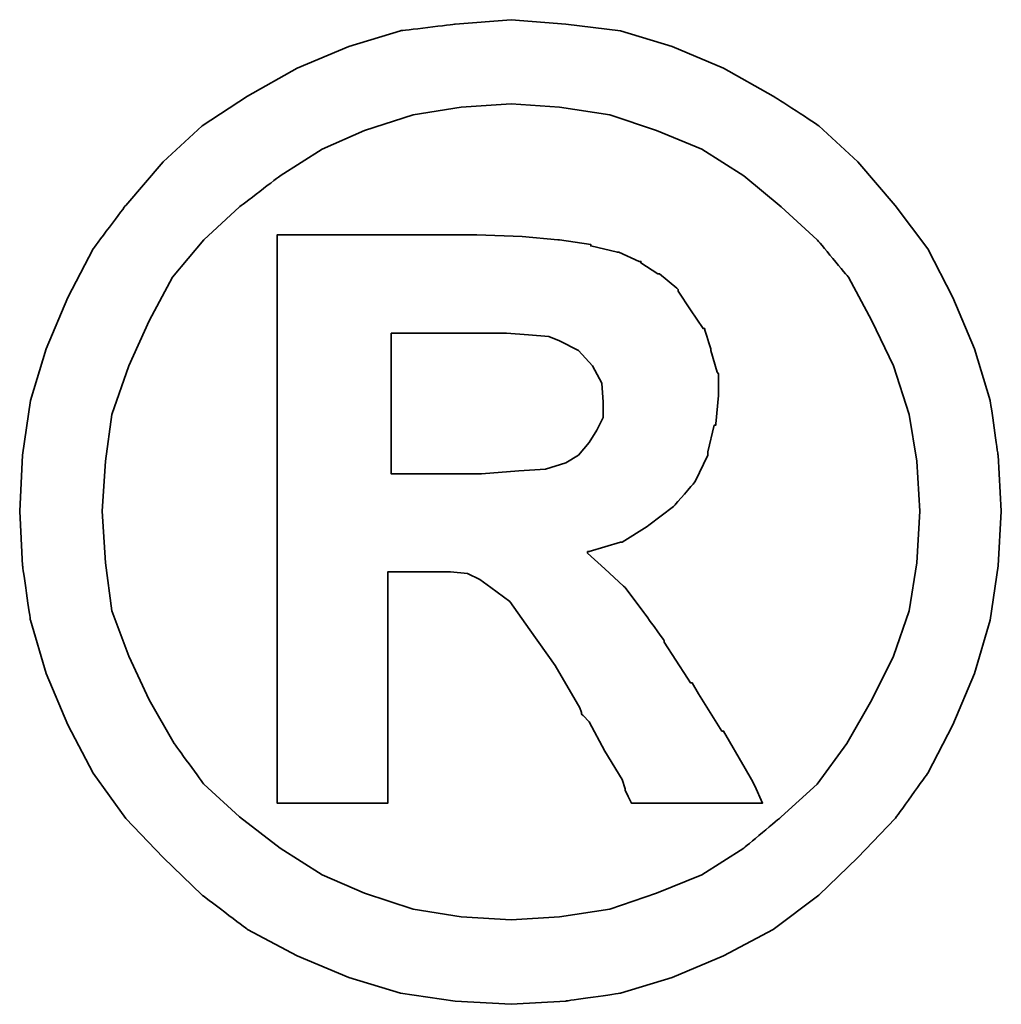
# Model space of a CAD drawing. Extents: x 898 to 1231, y 65 to 273.
# Tile 43 of 44: x 1192.61 to 1194.16, y 195.56 to 197.12. Entities that reach past the tile are written whole.
import ezdxf

# ---------------------------------------------------------------- set-up
doc = ezdxf.new("R2010")
doc.units = 0
doc.header["$MEASUREMENT"] = 0
doc.layers.add('DIM', color=4, linetype='CONTINUOUS')
doc.layers.add('layer 1', color=7, linetype='CONTINUOUS')

# ---------------------------------------------------------------- blocks, each defined once
blk = doc.blocks.new('TBI MOTION logo(完整正式版)')
at = {"layer": 'layer 1', "color": 22, "lineweight": 35}
for points, knots in [([(81.20634, 4.98624), (81.20634, 4.98624), (81.18649, 5.32862), (81.18649, 5.32862), (81.18649, 5.32862), (81.18649, 5.32862), (81.13886, 5.66206), (81.13886, 5.66206), (81.13886, 5.66206), (81.13886, 5.66206), (81.04359, 5.97764), (81.04359, 5.97764), (81.04359, 5.97764), (81.04359, 5.97764), (80.91061, 6.29124), (80.91061, 6.29124), (80.91061, 6.29124), (80.91061, 6.29124), (80.75778, 6.58697), (80.75778, 6.58697), (80.75778, 6.58697), (80.75778, 6.58697), (80.5593, 6.85294), (80.5593, 6.85294), (80.5593, 6.85294), (80.5593, 6.85294), (80.33105, 7.1189), (80.33105, 7.1189), (80.33105, 7.1189), (80.33105, 7.1189), (80.09287, 7.33921), (80.09287, 7.33921), (80.09287, 7.33921), (80.09287, 7.33921), (79.815, 7.51982), (79.815, 7.51982), (79.815, 7.51982), (79.815, 7.51982), (79.51133, 7.69051), (79.51133, 7.69051), (79.51133, 7.69051), (79.51133, 7.69051), (79.19773, 7.8235), (79.19773, 7.8235), (79.19773, 7.8235), (79.19773, 7.8235), (78.88215, 7.91877), (78.88215, 7.91877), (78.88215, 7.91877), (78.88215, 7.91877), (78.54871, 7.95846), (78.54871, 7.95846), (78.54871, 7.95846), (78.54871, 7.95846), (78.21526, 7.98625), (78.21526, 7.98625), (78.21526, 7.98625), (78.21526, 7.98625), (77.87388, 7.95846), (77.87388, 7.95846), (77.87388, 7.95846), (77.87388, 7.95846), (77.54044, 7.91877), (77.54044, 7.91877), (77.54044, 7.91877), (77.54044, 7.91877), (77.22485, 7.8235), (77.22485, 7.8235), (77.22485, 7.8235), (77.22485, 7.8235), (76.91027, 7.69051), (76.91027, 7.69051), (76.91027, 7.69051), (76.91027, 7.69051), (76.6056, 7.51982), (76.6056, 7.51982), (76.6056, 7.51982), (76.6056, 7.51982), (76.32972, 7.33921), (76.32972, 7.33921), (76.32972, 7.33921), (76.32972, 7.33921), (76.09154, 7.1189), (76.09154, 7.1189), (76.09154, 7.1189), (76.09154, 7.1189), (75.86329, 6.85294), (75.86329, 6.85294), (75.86329, 6.85294), (75.86329, 6.85294), (75.66382, 6.58697), (75.66382, 6.58697), (75.66382, 6.58697), (75.66382, 6.58697), (75.51099, 6.29124), (75.51099, 6.29124), (75.51099, 6.29124), (75.51099, 6.29124), (75.37702, 5.97764), (75.37702, 5.97764), (75.37702, 5.97764), (75.37702, 5.97764), (75.28175, 5.66206), (75.28175, 5.66206), (75.28175, 5.66206), (75.28175, 5.66206), (75.23411, 5.32862), (75.23411, 5.32862), (75.23411, 5.32862), (75.23411, 5.32862), (75.21625, 4.98624), (75.21625, 4.98624), (75.21625, 4.98624), (75.21625, 4.98624), (75.23411, 4.6528), (75.23411, 4.6528), (75.23411, 4.6528), (75.23411, 4.6528), (75.28175, 4.32035), (75.28175, 4.32035), (75.28175, 4.32035), (75.28175, 4.32035), (75.37702, 3.99583), (75.37702, 3.99583), (75.37702, 3.99583), (75.37702, 3.99583), (75.51099, 3.68224), (75.51099, 3.68224), (75.51099, 3.68224), (75.51099, 3.68224), (75.66382, 3.38749), (75.66382, 3.38749), (75.66382, 3.38749), (75.66382, 3.38749), (75.86329, 3.10963), (75.86329, 3.10963), (75.86329, 3.10963), (75.86329, 3.10963), (76.09154, 2.87145), (76.09154, 2.87145), (76.09154, 2.87145), (76.09154, 2.87145), (76.32972, 2.6432), (76.32972, 2.6432), (76.32972, 2.6432), (76.32972, 2.6432), (76.6056, 2.43381), (76.6056, 2.43381), (76.6056, 2.43381), (76.6056, 2.43381), (76.91027, 2.27205), (76.91027, 2.27205), (76.91027, 2.27205), (76.91027, 2.27205), (77.22485, 2.13906), (77.22485, 2.13906), (77.22485, 2.13906), (77.22485, 2.13906), (77.54044, 2.0438), (77.54044, 2.0438), (77.54044, 2.0438), (77.54044, 2.0438), (77.87388, 1.99616), (77.87388, 1.99616), (77.87388, 1.99616), (77.87388, 1.99616), (78.21526, 1.97631), (78.21526, 1.97631), (78.21526, 1.97631), (78.21526, 1.97631), (78.54871, 1.99616), (78.54871, 1.99616), (78.54871, 1.99616), (78.54871, 1.99616), (78.88215, 2.0438), (78.88215, 2.0438), (78.88215, 2.0438), (78.88215, 2.0438), (79.19773, 2.13906), (79.19773, 2.13906), (79.19773, 2.13906), (79.19773, 2.13906), (79.51133, 2.27205), (79.51133, 2.27205), (79.51133, 2.27205), (79.51133, 2.27205), (79.815, 2.43381), (79.815, 2.43381), (79.815, 2.43381), (79.815, 2.43381), (80.09287, 2.6432), (80.09287, 2.6432), (80.09287, 2.6432), (80.09287, 2.6432), (80.33105, 2.87145), (80.33105, 2.87145), (80.33105, 2.87145), (80.33105, 2.87145), (80.5593, 3.10963), (80.5593, 3.10963), (80.5593, 3.10963), (80.5593, 3.10963), (80.75778, 3.38749), (80.75778, 3.38749), (80.75778, 3.38749), (80.75778, 3.38749), (80.91061, 3.68224), (80.91061, 3.68224), (80.91061, 3.68224), (80.91061, 3.68224), (81.04359, 3.99583), (81.04359, 3.99583), (81.04359, 3.99583), (81.04359, 3.99583), (81.13886, 4.32035), (81.13886, 4.32035), (81.13886, 4.32035), (81.13886, 4.32035), (81.18649, 4.6528), (81.18649, 4.6528), (81.18649, 4.6528), (81.18649, 4.6528), (81.20634, 4.98624), (81.20634, 4.98624)], [0, 0, 0, 0, 0.0178571, 0.0178571, 0.0178571, 0.0178572, 0.0357143, 0.0357143, 0.0357143, 0.0357143, 0.0535714, 0.0535714, 0.0535714, 0.0535714, 0.0714286, 0.0714286, 0.0714286, 0.0714286, 0.0892857, 0.0892857, 0.0892857, 0.0892857, 0.1071429, 0.1071429, 0.1071429, 0.1071429, 0.125, 0.125, 0.125, 0.125, 0.1428571, 0.1428571, 0.1428571, 0.1428572, 0.1607143, 0.1607143, 0.1607143, 0.1607143, 0.1785714, 0.1785714, 0.1785714, 0.1785714, 0.1964286, 0.1964286, 0.1964286, 0.1964286, 0.2142857, 0.2142857, 0.2142857, 0.2142857, 0.2321429, 0.2321429, 0.2321429, 0.2321429, 0.25, 0.25, 0.25, 0.25, 0.2678571, 0.2678571, 0.2678571, 0.2678572, 0.2857143, 0.2857143, 0.2857143, 0.2857143, 0.3035714, 0.3035714, 0.3035714, 0.3035714, 0.3214286, 0.3214286, 0.3214286, 0.3214286, 0.3392857, 0.3392857, 0.3392857, 0.3392857, 0.3571429, 0.3571429, 0.3571429, 0.3571429, 0.375, 0.375, 0.375, 0.375, 0.3928571, 0.3928571, 0.3928571, 0.3928572, 0.4107143, 0.4107143, 0.4107143, 0.4107143, 0.4285714, 0.4285714, 0.4285714, 0.4285714, 0.4464286, 0.4464286, 0.4464286, 0.4464286, 0.4642857, 0.4642857, 0.4642857, 0.4642857, 0.4821429, 0.4821429, 0.4821429, 0.4821429, 0.5, 0.5, 0.5, 0.5, 0.5178571, 0.5178571, 0.5178571, 0.5178572, 0.5357143, 0.5357143, 0.5357143, 0.5357143, 0.5535714, 0.5535714, 0.5535714, 0.5535714, 0.5714286, 0.5714286, 0.5714286, 0.5714286, 0.5892857, 0.5892857, 0.5892857, 0.5892857, 0.6071429, 0.6071429, 0.6071429, 0.6071429, 0.625, 0.625, 0.625, 0.625, 0.6428571, 0.6428571, 0.6428571, 0.6428572, 0.6607143, 0.6607143, 0.6607143, 0.6607143, 0.6785714, 0.6785714, 0.6785714, 0.6785714, 0.6964286, 0.6964286, 0.6964286, 0.6964286, 0.7142857, 0.7142857, 0.7142857, 0.7142857, 0.7321429, 0.7321429, 0.7321429, 0.7321429, 0.75, 0.75, 0.75, 0.75, 0.7678571, 0.7678571, 0.7678571, 0.7678572, 0.7857143, 0.7857143, 0.7857143, 0.7857143, 0.8035714, 0.8035714, 0.8035714, 0.8035714, 0.8214286, 0.8214286, 0.8214286, 0.8214286, 0.8392857, 0.8392857, 0.8392857, 0.8392857, 0.8571429, 0.8571429, 0.8571429, 0.8571429, 0.875, 0.875, 0.875, 0.875, 0.8928571, 0.8928571, 0.8928571, 0.8928572, 0.9107143, 0.9107143, 0.9107143, 0.9107143, 0.9285714, 0.9285714, 0.9285714, 0.9285714, 0.9464286, 0.9464286, 0.9464286, 0.9464286, 0.9642857, 0.9642857, 0.9642857, 0.9642857, 0.9821429, 0.9821429, 0.9821429, 0.9821429, 1, 1, 1, 1]), ([(80.71014, 4.98624), (80.71014, 4.98624), (80.69129, 5.29091), (80.69129, 5.29091), (80.69129, 5.29091), (80.69129, 5.29091), (80.64464, 5.57672), (80.64464, 5.57672), (80.64464, 5.57672), (80.64464, 5.57672), (80.54937, 5.87245), (80.54937, 5.87245), (80.54937, 5.87245), (80.54937, 5.87245), (80.41639, 6.14833), (80.41639, 6.14833), (80.41639, 6.14833), (80.41639, 6.14833), (80.27349, 6.41429), (80.27349, 6.41429), (80.27349, 6.41429), (80.27349, 6.41429), (80.08295, 6.64255), (80.08295, 6.64255), (80.08295, 6.64255), (80.08295, 6.64255), (79.86264, 6.84301), (79.86264, 6.84301), (79.86264, 6.84301), (79.86264, 6.84301), (79.63439, 7.03355), (79.63439, 7.03355), (79.63439, 7.03355), (79.63439, 7.03355), (79.37835, 7.1963), (79.37835, 7.1963), (79.37835, 7.1963), (79.37835, 7.1963), (79.10246, 7.30944), (79.10246, 7.30944), (79.10246, 7.30944), (79.10246, 7.30944), (78.81665, 7.40471), (78.81665, 7.40471), (78.81665, 7.40471), (78.81665, 7.40471), (78.511, 7.45234), (78.511, 7.45234), (78.511, 7.45234), (78.511, 7.45234), (78.21526, 7.47219), (78.21526, 7.47219), (78.21526, 7.47219), (78.21526, 7.47219), (77.9106, 7.45234), (77.9106, 7.45234), (77.9106, 7.45234), (77.9106, 7.45234), (77.61685, 7.40471), (77.61685, 7.40471), (77.61685, 7.40471), (77.61685, 7.40471), (77.32012, 7.30944), (77.32012, 7.30944), (77.32012, 7.30944), (77.32012, 7.30944), (77.06309, 7.1963), (77.06309, 7.1963), (77.06309, 7.1963), (77.06309, 7.1963), (76.80606, 7.03355), (76.80606, 7.03355), (76.80606, 7.03355), (76.80606, 7.03355), (76.55797, 6.84301), (76.55797, 6.84301), (76.55797, 6.84301), (76.55797, 6.84301), (76.34063, 6.64255), (76.34063, 6.64255), (76.34063, 6.64255), (76.34063, 6.64255), (76.1491, 6.41429), (76.1491, 6.41429), (76.1491, 6.41429), (76.1491, 6.41429), (76.0062, 6.14833), (76.0062, 6.14833), (76.0062, 6.14833), (76.0062, 6.14833), (75.88314, 5.87245), (75.88314, 5.87245), (75.88314, 5.87245), (75.88314, 5.87245), (75.77794, 5.57672), (75.77794, 5.57672), (75.77794, 5.57672), (75.77794, 5.57672), (75.73924, 5.29091), (75.73924, 5.29091), (75.73924, 5.29091), (75.73924, 5.29091), (75.72039, 4.98624), (75.72039, 4.98624), (75.72039, 4.98624), (75.72039, 4.98624), (75.73924, 4.67165), (75.73924, 4.67165), (75.73924, 4.67165), (75.73924, 4.67165), (75.77794, 4.37791), (75.77794, 4.37791), (75.77794, 4.37791), (75.77794, 4.37791), (75.88314, 4.10102), (75.88314, 4.10102), (75.88314, 4.10102), (75.88314, 4.10102), (76.0062, 3.83407), (76.0062, 3.83407), (76.0062, 3.83407), (76.0062, 3.83407), (76.15902, 3.56811), (76.15902, 3.56811), (76.15902, 3.56811), (76.15902, 3.56811), (76.34063, 3.32001), (76.34063, 3.32001), (76.34063, 3.32001), (76.34063, 3.32001), (76.55797, 3.11955), (76.55797, 3.11955), (76.55797, 3.11955), (76.55797, 3.11955), (76.80606, 2.92901), (76.80606, 2.92901), (76.80606, 2.92901), (76.80606, 2.92901), (77.06309, 2.76725), (77.06309, 2.76725), (77.06309, 2.76725), (77.06309, 2.76725), (77.32012, 2.65412), (77.32012, 2.65412), (77.32012, 2.65412), (77.32012, 2.65412), (77.61685, 2.55786), (77.61685, 2.55786), (77.61685, 2.55786), (77.61685, 2.55786), (77.9106, 2.51022), (77.9106, 2.51022), (77.9106, 2.51022), (77.9106, 2.51022), (78.21526, 2.49137), (78.21526, 2.49137), (78.21526, 2.49137), (78.21526, 2.49137), (78.511, 2.51022), (78.511, 2.51022), (78.511, 2.51022), (78.511, 2.51022), (78.81665, 2.55786), (78.81665, 2.55786), (78.81665, 2.55786), (78.81665, 2.55786), (79.10246, 2.65412), (79.10246, 2.65412), (79.10246, 2.65412), (79.10246, 2.65412), (79.37835, 2.76725), (79.37835, 2.76725), (79.37835, 2.76725), (79.37835, 2.76725), (79.63439, 2.92901), (79.63439, 2.92901), (79.63439, 2.92901), (79.63439, 2.92901), (79.86264, 3.11955), (79.86264, 3.11955), (79.86264, 3.11955), (79.86264, 3.11955), (80.08295, 3.32001), (80.08295, 3.32001), (80.08295, 3.32001), (80.08295, 3.32001), (80.26356, 3.56811), (80.26356, 3.56811), (80.26356, 3.56811), (80.26356, 3.56811), (80.41639, 3.83407), (80.41639, 3.83407), (80.41639, 3.83407), (80.41639, 3.83407), (80.54937, 4.10102), (80.54937, 4.10102), (80.54937, 4.10102), (80.54937, 4.10102), (80.64464, 4.37791), (80.64464, 4.37791), (80.64464, 4.37791), (80.64464, 4.37791), (80.69129, 4.67165), (80.69129, 4.67165), (80.69129, 4.67165), (80.69129, 4.67165), (80.71014, 4.98624), (80.71014, 4.98624)], [0, 0, 0, 0, 0.0192308, 0.0192308, 0.0192308, 0.0192308, 0.0384615, 0.0384615, 0.0384615, 0.0384615, 0.0576923, 0.0576923, 0.0576923, 0.0576923, 0.0769231, 0.0769231, 0.0769231, 0.0769231, 0.0961538, 0.0961538, 0.0961538, 0.0961539, 0.1153846, 0.1153846, 0.1153846, 0.1153846, 0.1346154, 0.1346154, 0.1346154, 0.1346154, 0.1538462, 0.1538462, 0.1538462, 0.1538462, 0.1730769, 0.1730769, 0.1730769, 0.1730769, 0.1923077, 0.1923077, 0.1923077, 0.1923077, 0.2115385, 0.2115385, 0.2115385, 0.2115385, 0.2307692, 0.2307692, 0.2307692, 0.2307692, 0.25, 0.25, 0.25, 0.25, 0.2692308, 0.2692308, 0.2692308, 0.2692308, 0.2884615, 0.2884615, 0.2884615, 0.2884615, 0.3076923, 0.3076923, 0.3076923, 0.3076923, 0.3269231, 0.3269231, 0.3269231, 0.3269231, 0.3461538, 0.3461538, 0.3461538, 0.3461539, 0.3653846, 0.3653846, 0.3653846, 0.3653846, 0.3846154, 0.3846154, 0.3846154, 0.3846154, 0.4038462, 0.4038462, 0.4038462, 0.4038462, 0.4230769, 0.4230769, 0.4230769, 0.4230769, 0.4423077, 0.4423077, 0.4423077, 0.4423077, 0.4615385, 0.4615385, 0.4615385, 0.4615385, 0.4807692, 0.4807692, 0.4807692, 0.4807692, 0.5, 0.5, 0.5, 0.5, 0.5192308, 0.5192308, 0.5192308, 0.5192308, 0.5384615, 0.5384615, 0.5384615, 0.5384615, 0.5576923, 0.5576923, 0.5576923, 0.5576923, 0.5769231, 0.5769231, 0.5769231, 0.5769231, 0.5961538, 0.5961538, 0.5961538, 0.5961539, 0.6153846, 0.6153846, 0.6153846, 0.6153846, 0.6346154, 0.6346154, 0.6346154, 0.6346154, 0.6538462, 0.6538462, 0.6538462, 0.6538462, 0.6730769, 0.6730769, 0.6730769, 0.6730769, 0.6923077, 0.6923077, 0.6923077, 0.6923077, 0.7115385, 0.7115385, 0.7115385, 0.7115385, 0.7307692, 0.7307692, 0.7307692, 0.7307692, 0.75, 0.75, 0.75, 0.75, 0.7692308, 0.7692308, 0.7692308, 0.7692308, 0.7884615, 0.7884615, 0.7884615, 0.7884615, 0.8076923, 0.8076923, 0.8076923, 0.8076923, 0.8269231, 0.8269231, 0.8269231, 0.8269231, 0.8461538, 0.8461538, 0.8461538, 0.8461539, 0.8653846, 0.8653846, 0.8653846, 0.8653846, 0.8846154, 0.8846154, 0.8846154, 0.8846154, 0.9038462, 0.9038462, 0.9038462, 0.9038462, 0.9230769, 0.9230769, 0.9230769, 0.9230769, 0.9423077, 0.9423077, 0.9423077, 0.9423077, 0.9615385, 0.9615385, 0.9615385, 0.9615385, 0.9807692, 0.9807692, 0.9807692, 0.9807692, 1, 1, 1, 1]), ([(76.78721, 3.2823), (76.78721, 3.2823), (76.78721, 3.32001), (76.78721, 3.32001), (76.78721, 3.32001), (76.78721, 3.32001), (76.78721, 3.42422), (76.78721, 3.42422), (76.78721, 3.42422), (76.78721, 3.42422), (76.78721, 3.59689), (76.78721, 3.59689), (76.78721, 3.59689), (76.78721, 3.59689), (76.78721, 3.80529), (76.78721, 3.80529), (76.78721, 3.80529), (76.78721, 3.80529), (76.78721, 4.0524), (76.78721, 4.0524), (76.78721, 4.0524), (76.78721, 4.0524), (76.78721, 4.32035), (76.78721, 4.32035), (76.78721, 4.32035), (76.78721, 4.32035), (76.78721, 4.92868), (76.78721, 4.92868), (76.78721, 4.92868), (76.78721, 4.92868), (76.78721, 5.53801), (76.78721, 5.53801), (76.78721, 5.53801), (76.78721, 5.53801), (76.78721, 5.82482), (76.78721, 5.82482), (76.78721, 5.82482), (76.78721, 5.82482), (76.78721, 6.07291), (76.78721, 6.07291), (76.78721, 6.07291), (76.78721, 6.07291), (76.78721, 6.30017), (76.78721, 6.30017), (76.78721, 6.30017), (76.78721, 6.30017), (76.78721, 6.45399), (76.78721, 6.45399), (76.78721, 6.45399), (76.78721, 6.45399), (76.78721, 6.5572), (76.78721, 6.5572), (76.78721, 6.5572), (76.78721, 6.5572), (76.78721, 6.59689), (76.78721, 6.59689), (76.78721, 6.59689), (76.78721, 6.59689), (76.78721, 6.67232), (76.78721, 6.67232), (76.78721, 6.67232), (76.78721, 6.67232), (76.8537, 6.67232), (76.8537, 6.67232), (76.8537, 6.67232), (76.8537, 6.67232), (76.87355, 6.67232), (76.87355, 6.67232), (76.87355, 6.67232), (76.87355, 6.67232), (76.91027, 6.67232), (76.91027, 6.67232), (76.91027, 6.67232), (76.91027, 6.67232), (77.04424, 6.67232), (77.04424, 6.67232), (77.04424, 6.67232), (77.04424, 6.67232), (77.22485, 6.67232), (77.22485, 6.67232), (77.22485, 6.67232), (77.22485, 6.67232), (77.43524, 6.67232), (77.43524, 6.67232), (77.43524, 6.67232), (77.43524, 6.67232), (77.65357, 6.67232), (77.65357, 6.67232), (77.65357, 6.67232), (77.65357, 6.67232), (77.82625, 6.67232), (77.82625, 6.67232), (77.82625, 6.67232), (77.82625, 6.67232), (77.94037, 6.67232), (77.94037, 6.67232), (77.94037, 6.67232), (77.94037, 6.67232), (77.97709, 6.67232), (77.97709, 6.67232), (77.97709, 6.67232), (77.97709, 6.67232), (77.99694, 6.67232), (77.99694, 6.67232), (77.99694, 6.67232), (77.99694, 6.67232), (78.00686, 6.67232), (78.00686, 6.67232), (78.00686, 6.67232), (78.00686, 6.67232), (78.28275, 6.6624), (78.28275, 6.6624), (78.28275, 6.6624), (78.28275, 6.6624), (78.50107, 6.64255), (78.50107, 6.64255), (78.50107, 6.64255), (78.50107, 6.64255), (78.511, 6.64255), (78.511, 6.64255), (78.511, 6.64255), (78.511, 6.64255), (78.70154, 6.61476), (78.70154, 6.61476), (78.70154, 6.61476), (78.70154, 6.61476), (78.70154, 6.60483), (78.70154, 6.60483), (78.70154, 6.60483), (78.70154, 6.60483), (78.86429, 6.56713), (78.86429, 6.56713), (78.86429, 6.56713), (78.86429, 6.56713), (78.87223, 6.56713), (78.87223, 6.56713), (78.87223, 6.56713), (78.87223, 6.56713), (78.99727, 6.51056), (78.99727, 6.51056), (78.99727, 6.51056), (78.99727, 6.51056), (79.00719, 6.51056), (79.00719, 6.51056), (79.00719, 6.51056), (79.00719, 6.51056), (79.00719, 6.50162), (79.00719, 6.50162), (79.00719, 6.50162), (79.00719, 6.50162), (79.1104, 6.43415), (79.1104, 6.43415), (79.1104, 6.43415), (79.1104, 6.43415), (79.12132, 6.43415), (79.12132, 6.43415), (79.12132, 6.43415), (79.12132, 6.43415), (79.22552, 6.34781), (79.22552, 6.34781), (79.22552, 6.34781), (79.22552, 6.34781), (79.23544, 6.33888), (79.23544, 6.33888), (79.23544, 6.33888), (79.23544, 6.33888), (79.23544, 6.32895), (79.23544, 6.32895), (79.23544, 6.32895), (79.23544, 6.32895), (79.31087, 6.21483), (79.31087, 6.21483), (79.31087, 6.21483), (79.31087, 6.21483), (79.38629, 6.1007), (79.38629, 6.1007), (79.38629, 6.1007), (79.38629, 6.1007), (79.3972, 6.1007), (79.3972, 6.1007), (79.3972, 6.1007), (79.3972, 6.1007), (79.3972, 6.09078), (79.3972, 6.09078), (79.3972, 6.09078), (79.3972, 6.09078), (79.43392, 5.97764), (79.43392, 5.97764), (79.43392, 5.97764), (79.43392, 5.97764), (79.43392, 5.96772), (79.43392, 5.96772), (79.43392, 5.96772), (79.43392, 5.96772), (79.47362, 5.83474), (79.47362, 5.83474), (79.47362, 5.83474), (79.47362, 5.83474), (79.48156, 5.82482), (79.48156, 5.82482), (79.48156, 5.82482), (79.48156, 5.82482), (79.48156, 5.69977), (79.48156, 5.69977), (79.48156, 5.69977), (79.48156, 5.69977), (79.48156, 5.69183), (79.48156, 5.69183), (79.48156, 5.69183), (79.48156, 5.69183), (79.4637, 5.51915), (79.4637, 5.51915), (79.4637, 5.51915), (79.4637, 5.51915), (79.4637, 5.51122), (79.4637, 5.51122), (79.4637, 5.51122), (79.4637, 5.51122), (79.45377, 5.51122), (79.45377, 5.51122), (79.45377, 5.51122), (79.45377, 5.51122), (79.41507, 5.34847), (79.41507, 5.34847), (79.41507, 5.34847), (79.41507, 5.34847), (79.41507, 5.33854), (79.41507, 5.33854), (79.41507, 5.33854), (79.41507, 5.33854), (79.41507, 5.32862), (79.41507, 5.32862), (79.41507, 5.32862), (79.41507, 5.32862), (79.33865, 5.16785), (79.33865, 5.16785), (79.33865, 5.16785), (79.33865, 5.16785), (79.33071, 5.15693), (79.33071, 5.15693), (79.33071, 5.15693), (79.33071, 5.15693), (79.2156, 5.02495), (79.2156, 5.02495), (79.2156, 5.02495), (79.2156, 5.02495), (79.20567, 5.01502), (79.20567, 5.01502), (79.20567, 5.01502), (79.20567, 5.01502), (79.05483, 4.89991), (79.05483, 4.89991), (79.05483, 4.89991), (79.05483, 4.89991), (79.04491, 4.89197), (79.04491, 4.89197), (79.04491, 4.89197), (79.04491, 4.89197), (78.89208, 4.7967), (78.89208, 4.7967), (78.89208, 4.7967), (78.89208, 4.7967), (78.88215, 4.7967), (78.88215, 4.7967), (78.88215, 4.7967), (78.88215, 4.7967), (78.69161, 4.73913), (78.69161, 4.73913), (78.69161, 4.73913), (78.69161, 4.73913), (78.68169, 4.73913), (78.68169, 4.73913), (78.68169, 4.73913), (78.68169, 4.73913), (78.68169, 4.72921), (78.68169, 4.72921), (78.68169, 4.72921), (78.68169, 4.72921), (78.78688, 4.63394), (78.78688, 4.63394), (78.78688, 4.63394), (78.78688, 4.63394), (78.902, 4.52875), (78.902, 4.52875), (78.902, 4.52875), (78.902, 4.52875), (78.91093, 4.52081), (78.91093, 4.52081), (78.91093, 4.52081), (78.91093, 4.52081), (79.02506, 4.36798), (79.02506, 4.36798), (79.02506, 4.36798), (79.02506, 4.36798), (79.1501, 4.1953), (79.1501, 4.1953), (79.1501, 4.1953), (79.1501, 4.1953), (79.1501, 4.18736), (79.1501, 4.18736), (79.1501, 4.18736), (79.1501, 4.18736), (79.29201, 3.96705), (79.29201, 3.96705), (79.29201, 3.96705), (79.29201, 3.96705), (79.31087, 3.93828), (79.31087, 3.93828), (79.31087, 3.93828), (79.31087, 3.93828), (79.32079, 3.93828), (79.32079, 3.93828), (79.32079, 3.93828), (79.32079, 3.93828), (79.3585, 3.87178), (79.3585, 3.87178), (79.3585, 3.87178), (79.3585, 3.87178), (79.50141, 3.64353), (79.50141, 3.64353), (79.50141, 3.64353), (79.50141, 3.64353), (79.51133, 3.64353), (79.51133, 3.64353), (79.51133, 3.64353), (79.51133, 3.64353), (79.64431, 3.41528), (79.64431, 3.41528), (79.64431, 3.41528), (79.64431, 3.41528), (79.68202, 3.3478), (79.68202, 3.3478), (79.68202, 3.3478), (79.68202, 3.3478), (79.70187, 3.31009), (79.70187, 3.31009), (79.70187, 3.31009), (79.70187, 3.31009), (79.7495, 3.2049), (79.7495, 3.2049), (79.7495, 3.2049), (79.7495, 3.2049), (79.64431, 3.2049), (79.64431, 3.2049), (79.64431, 3.2049), (79.64431, 3.2049), (79.62546, 3.2049), (79.62546, 3.2049), (79.62546, 3.2049), (79.62546, 3.2049), (79.53912, 3.2049), (79.53912, 3.2049), (79.53912, 3.2049), (79.53912, 3.2049), (79.31087, 3.2049), (79.31087, 3.2049), (79.31087, 3.2049), (79.31087, 3.2049), (79.08262, 3.2049), (79.08262, 3.2049), (79.08262, 3.2049), (79.08262, 3.2049), (79.00719, 3.2049), (79.00719, 3.2049), (79.00719, 3.2049), (79.00719, 3.2049), (78.98735, 3.2049), (78.98735, 3.2049), (78.98735, 3.2049), (78.98735, 3.2049), (78.94964, 3.2049), (78.94964, 3.2049), (78.94964, 3.2049), (78.94964, 3.2049), (78.92979, 3.24459), (78.92979, 3.24459), (78.92979, 3.24459), (78.92979, 3.24459), (78.91093, 3.2823), (78.91093, 3.2823), (78.91093, 3.2823), (78.91093, 3.2823), (78.91093, 3.29223), (78.91093, 3.29223), (78.91093, 3.29223), (78.91093, 3.29223), (78.89208, 3.3478), (78.89208, 3.3478), (78.89208, 3.3478), (78.89208, 3.3478), (78.78688, 3.52048), (78.78688, 3.52048), (78.78688, 3.52048), (78.78688, 3.52048), (78.69161, 3.7001), (78.69161, 3.7001), (78.69161, 3.7001), (78.69161, 3.7001), (78.6539, 3.7388), (78.6539, 3.7388), (78.6539, 3.7388), (78.6539, 3.7388), (78.64398, 3.74873), (78.64398, 3.74873), (78.64398, 3.74873), (78.64398, 3.74873), (78.64398, 3.75766), (78.64398, 3.75766), (78.64398, 3.75766), (78.64398, 3.75766), (78.63405, 3.78644), (78.63405, 3.78644), (78.63405, 3.78644), (78.63405, 3.78644), (78.48321, 4.04347), (78.48321, 4.04347), (78.48321, 4.04347), (78.48321, 4.04347), (78.33038, 4.2618), (78.33038, 4.2618), (78.33038, 4.2618), (78.33038, 4.2618), (78.20732, 4.43447), (78.20732, 4.43447), (78.20732, 4.43447), (78.20732, 4.43447), (78.09221, 4.52081), (78.09221, 4.52081), (78.09221, 4.52081), (78.09221, 4.52081), (78.02472, 4.56845), (78.02472, 4.56845), (78.02472, 4.56845), (78.02472, 4.56845), (77.9493, 4.60616), (77.9493, 4.60616), (77.9493, 4.60616), (77.9493, 4.60616), (77.8451, 4.61608), (77.8451, 4.61608), (77.8451, 4.61608), (77.8451, 4.61608), (77.71113, 4.61608), (77.71113, 4.61608), (77.71113, 4.61608), (77.71113, 4.61608), (77.69128, 4.61608), (77.69128, 4.61608), (77.69128, 4.61608), (77.69128, 4.61608), (77.67342, 4.61608), (77.67342, 4.61608), (77.67342, 4.61608), (77.67342, 4.61608), (77.5583, 4.61608), (77.5583, 4.61608), (77.5583, 4.61608), (77.5583, 4.61608), (77.46303, 4.61608), (77.46303, 4.61608), (77.46303, 4.61608), (77.46303, 4.61608), (77.46303, 4.54761), (77.46303, 4.54761), (77.46303, 4.54761), (77.46303, 4.54761), (77.46303, 4.47318), (77.46303, 4.47318), (77.46303, 4.47318), (77.46303, 4.47318), (77.46303, 4.24294), (77.46303, 4.24294), (77.46303, 4.24294), (77.46303, 4.24294), (77.46303, 3.99583), (77.46303, 3.99583), (77.46303, 3.99583), (77.46303, 3.99583), (77.46303, 3.72888), (77.46303, 3.72888), (77.46303, 3.72888), (77.46303, 3.72888), (77.46303, 3.51055), (77.46303, 3.51055), (77.46303, 3.51055), (77.46303, 3.51055), (77.46303, 3.42422), (77.46303, 3.42422), (77.46303, 3.42422), (77.46303, 3.42422), (77.46303, 3.35773), (77.46303, 3.35773), (77.46303, 3.35773), (77.46303, 3.35773), (77.46303, 3.30017), (77.46303, 3.30017), (77.46303, 3.30017), (77.46303, 3.30017), (77.46303, 3.2823), (77.46303, 3.2823), (77.46303, 3.2823), (77.46303, 3.2823), (77.46303, 3.2049), (77.46303, 3.2049), (77.46303, 3.2049), (77.46303, 3.2049), (77.39753, 3.2049), (77.39753, 3.2049), (77.39753, 3.2049), (77.39753, 3.2049), (77.37768, 3.2049), (77.37768, 3.2049), (77.37768, 3.2049), (77.37768, 3.2049), (77.32012, 3.2049), (77.32012, 3.2049), (77.32012, 3.2049), (77.32012, 3.2049), (77.12165, 3.2049), (77.12165, 3.2049), (77.12165, 3.2049), (77.12165, 3.2049), (76.94897, 3.2049), (76.94897, 3.2049), (76.94897, 3.2049), (76.94897, 3.2049), (76.8924, 3.2049), (76.8924, 3.2049), (76.8924, 3.2049), (76.8924, 3.2049), (76.8537, 3.2049), (76.8537, 3.2049), (76.8537, 3.2049), (76.8537, 3.2049), (76.78721, 3.2049), (76.78721, 3.2049), (76.78721, 3.2049), (76.78721, 3.2049), (76.78721, 3.2823), (76.78721, 3.2823)], [0, 0, 0, 0, 0.0074074, 0.0074074, 0.0074074, 0.0074074, 0.0148148, 0.0148148, 0.0148148, 0.0148148, 0.0222222, 0.0222222, 0.0222222, 0.0222222, 0.0296296, 0.0296296, 0.0296296, 0.0296296, 0.037037, 0.037037, 0.037037, 0.037037, 0.0444444, 0.0444444, 0.0444444, 0.0444445, 0.0518519, 0.0518519, 0.0518519, 0.0518519, 0.0592593, 0.0592593, 0.0592593, 0.0592593, 0.0666667, 0.0666667, 0.0666667, 0.0666667, 0.0740741, 0.0740741, 0.0740741, 0.0740741, 0.0814815, 0.0814815, 0.0814815, 0.0814815, 0.0888889, 0.0888889, 0.0888889, 0.0888889, 0.0962963, 0.0962963, 0.0962963, 0.0962963, 0.1037037, 0.1037037, 0.1037037, 0.1037037, 0.1111111, 0.1111111, 0.1111111, 0.1111111, 0.1185185, 0.1185185, 0.1185185, 0.1185185, 0.1259259, 0.1259259, 0.1259259, 0.1259259, 0.1333333, 0.1333333, 0.1333333, 0.1333333, 0.1407407, 0.1407407, 0.1407407, 0.1407408, 0.1481481, 0.1481481, 0.1481481, 0.1481482, 0.1555556, 0.1555556, 0.1555556, 0.1555556, 0.162963, 0.162963, 0.162963, 0.162963, 0.1703704, 0.1703704, 0.1703704, 0.1703704, 0.1777778, 0.1777778, 0.1777778, 0.1777778, 0.1851852, 0.1851852, 0.1851852, 0.1851852, 0.1925926, 0.1925926, 0.1925926, 0.1925926, 0.2, 0.2, 0.2, 0.2, 0.2074074, 0.2074074, 0.2074074, 0.2074074, 0.2148148, 0.2148148, 0.2148148, 0.2148148, 0.2222222, 0.2222222, 0.2222222, 0.2222222, 0.2296296, 0.2296296, 0.2296296, 0.2296296, 0.237037, 0.237037, 0.237037, 0.237037, 0.2444444, 0.2444444, 0.2444444, 0.2444445, 0.2518519, 0.2518519, 0.2518519, 0.2518519, 0.2592593, 0.2592593, 0.2592593, 0.2592593, 0.2666667, 0.2666667, 0.2666667, 0.2666667, 0.2740741, 0.2740741, 0.2740741, 0.2740741, 0.2814815, 0.2814815, 0.2814815, 0.2814815, 0.2888889, 0.2888889, 0.2888889, 0.2888889, 0.2962963, 0.2962963, 0.2962963, 0.2962963, 0.3037037, 0.3037037, 0.3037037, 0.3037037, 0.3111111, 0.3111111, 0.3111111, 0.3111111, 0.3185185, 0.3185185, 0.3185185, 0.3185185, 0.3259259, 0.3259259, 0.3259259, 0.3259259, 0.3333333, 0.3333333, 0.3333333, 0.3333333, 0.3407407, 0.3407407, 0.3407407, 0.3407408, 0.3481481, 0.3481481, 0.3481481, 0.3481482, 0.3555556, 0.3555556, 0.3555556, 0.3555556, 0.362963, 0.362963, 0.362963, 0.362963, 0.3703704, 0.3703704, 0.3703704, 0.3703704, 0.3777778, 0.3777778, 0.3777778, 0.3777778, 0.3851852, 0.3851852, 0.3851852, 0.3851852, 0.3925926, 0.3925926, 0.3925926, 0.3925926, 0.4, 0.4, 0.4, 0.4, 0.4074074, 0.4074074, 0.4074074, 0.4074074, 0.4148148, 0.4148148, 0.4148148, 0.4148148, 0.4222222, 0.4222222, 0.4222222, 0.4222222, 0.4296296, 0.4296296, 0.4296296, 0.4296296, 0.437037, 0.437037, 0.437037, 0.437037, 0.4444444, 0.4444444, 0.4444444, 0.4444445, 0.4518519, 0.4518519, 0.4518519, 0.4518519, 0.4592593, 0.4592593, 0.4592593, 0.4592593, 0.4666667, 0.4666667, 0.4666667, 0.4666667, 0.4740741, 0.4740741, 0.4740741, 0.4740741, 0.4814815, 0.4814815, 0.4814815, 0.4814815, 0.4888889, 0.4888889, 0.4888889, 0.4888889, 0.4962963, 0.4962963, 0.4962963, 0.4962963, 0.5037037, 0.5037037, 0.5037037, 0.5037037, 0.5111111, 0.5111111, 0.5111111, 0.5111111, 0.5185185, 0.5185185, 0.5185185, 0.5185185, 0.5259259, 0.5259259, 0.5259259, 0.5259259, 0.5333333, 0.5333333, 0.5333333, 0.5333333, 0.5407407, 0.5407407, 0.5407407, 0.5407408, 0.5481481, 0.5481481, 0.5481481, 0.5481482, 0.5555556, 0.5555556, 0.5555556, 0.5555556, 0.562963, 0.562963, 0.562963, 0.562963, 0.5703704, 0.5703704, 0.5703704, 0.5703704, 0.5777778, 0.5777778, 0.5777778, 0.5777778, 0.5851852, 0.5851852, 0.5851852, 0.5851852, 0.5925926, 0.5925926, 0.5925926, 0.5925926, 0.6, 0.6, 0.6, 0.6, 0.6074074, 0.6074074, 0.6074074, 0.6074074, 0.6148148, 0.6148148, 0.6148148, 0.6148148, 0.6222222, 0.6222222, 0.6222222, 0.6222222, 0.6296296, 0.6296296, 0.6296296, 0.6296296, 0.637037, 0.637037, 0.637037, 0.637037, 0.6444444, 0.6444444, 0.6444444, 0.6444445, 0.6518519, 0.6518519, 0.6518519, 0.6518519, 0.6592593, 0.6592593, 0.6592593, 0.6592593, 0.6666667, 0.6666667, 0.6666667, 0.6666667, 0.6740741, 0.6740741, 0.6740741, 0.6740741, 0.6814815, 0.6814815, 0.6814815, 0.6814815, 0.6888889, 0.6888889, 0.6888889, 0.6888889, 0.6962963, 0.6962963, 0.6962963, 0.6962963, 0.7037037, 0.7037037, 0.7037037, 0.7037037, 0.7111111, 0.7111111, 0.7111111, 0.7111111, 0.7185185, 0.7185185, 0.7185185, 0.7185185, 0.7259259, 0.7259259, 0.7259259, 0.7259259, 0.7333333, 0.7333333, 0.7333333, 0.7333333, 0.7407407, 0.7407407, 0.7407407, 0.7407408, 0.7481481, 0.7481481, 0.7481481, 0.7481482, 0.7555556, 0.7555556, 0.7555556, 0.7555556, 0.762963, 0.762963, 0.762963, 0.762963, 0.7703704, 0.7703704, 0.7703704, 0.7703704, 0.7777778, 0.7777778, 0.7777778, 0.7777778, 0.7851852, 0.7851852, 0.7851852, 0.7851852, 0.7925926, 0.7925926, 0.7925926, 0.7925926, 0.8, 0.8, 0.8, 0.8, 0.8074074, 0.8074074, 0.8074074, 0.8074074, 0.8148148, 0.8148148, 0.8148148, 0.8148148, 0.8222222, 0.8222222, 0.8222222, 0.8222222, 0.8296296, 0.8296296, 0.8296296, 0.8296296, 0.837037, 0.837037, 0.837037, 0.837037, 0.8444444, 0.8444444, 0.8444444, 0.8444445, 0.8518519, 0.8518519, 0.8518519, 0.8518519, 0.8592593, 0.8592593, 0.8592593, 0.8592593, 0.8666667, 0.8666667, 0.8666667, 0.8666667, 0.8740741, 0.8740741, 0.8740741, 0.8740741, 0.8814815, 0.8814815, 0.8814815, 0.8814815, 0.8888889, 0.8888889, 0.8888889, 0.8888889, 0.8962963, 0.8962963, 0.8962963, 0.8962963, 0.9037037, 0.9037037, 0.9037037, 0.9037037, 0.9111111, 0.9111111, 0.9111111, 0.9111111, 0.9185185, 0.9185185, 0.9185185, 0.9185185, 0.9259259, 0.9259259, 0.9259259, 0.9259259, 0.9333333, 0.9333333, 0.9333333, 0.9333333, 0.9407407, 0.9407407, 0.9407407, 0.9407408, 0.9481481, 0.9481481, 0.9481481, 0.9481482, 0.9555556, 0.9555556, 0.9555556, 0.9555556, 0.962963, 0.962963, 0.962963, 0.962963, 0.9703704, 0.9703704, 0.9703704, 0.9703704, 0.9777778, 0.9777778, 0.9777778, 0.9777778, 0.9851852, 0.9851852, 0.9851852, 0.9851852, 0.9925926, 0.9925926, 0.9925926, 0.9925926, 1, 1, 1, 1]), ([(77.48288, 6.07291), (77.48288, 6.07291), (77.48288, 5.99551), (77.48288, 5.99551), (77.48288, 5.99551), (77.48288, 5.99551), (77.48288, 5.82482), (77.48288, 5.82482), (77.48288, 5.82482), (77.48288, 5.82482), (77.48288, 5.63328), (77.48288, 5.63328), (77.48288, 5.63328), (77.48288, 5.63328), (77.48288, 5.46358), (77.48288, 5.46358), (77.48288, 5.46358), (77.48288, 5.46358), (77.48288, 5.29091), (77.48288, 5.29091), (77.48288, 5.29091), (77.48288, 5.29091), (77.48288, 5.21449), (77.48288, 5.21449), (77.48288, 5.21449), (77.48288, 5.21449), (77.50074, 5.21449), (77.50074, 5.21449), (77.50074, 5.21449), (77.50074, 5.21449), (77.71113, 5.21449), (77.71113, 5.21449), (77.71113, 5.21449), (77.71113, 5.21449), (77.94037, 5.21449), (77.94037, 5.21449), (77.94037, 5.21449), (77.94037, 5.21449), (78.01579, 5.21449), (78.01579, 5.21449), (78.01579, 5.21449), (78.01579, 5.21449), (78.03465, 5.21449), (78.03465, 5.21449), (78.03465, 5.21449), (78.03465, 5.21449), (78.2629, 5.23335), (78.2629, 5.23335), (78.2629, 5.23335), (78.2629, 5.23335), (78.42565, 5.24327), (78.42565, 5.24327), (78.42565, 5.24327), (78.42565, 5.24327), (78.54871, 5.28098), (78.54871, 5.28098), (78.54871, 5.28098), (78.54871, 5.28098), (78.62611, 5.32862), (78.62611, 5.32862), (78.62611, 5.32862), (78.62611, 5.32862), (78.69161, 5.40503), (78.69161, 5.40503), (78.69161, 5.40503), (78.69161, 5.40503), (78.73925, 5.48145), (78.73925, 5.48145), (78.73925, 5.48145), (78.73925, 5.48145), (78.77696, 5.55885), (78.77696, 5.55885), (78.77696, 5.55885), (78.77696, 5.55885), (78.77696, 5.65214), (78.77696, 5.65214), (78.77696, 5.65214), (78.77696, 5.65214), (78.76902, 5.76726), (78.76902, 5.76726), (78.76902, 5.76726), (78.76902, 5.76726), (78.71146, 5.87245), (78.71146, 5.87245), (78.71146, 5.87245), (78.71146, 5.87245), (78.62611, 5.96772), (78.62611, 5.96772), (78.62611, 5.96772), (78.62611, 5.96772), (78.511, 6.02528), (78.511, 6.02528), (78.511, 6.02528), (78.511, 6.02528), (78.44451, 6.05306), (78.44451, 6.05306), (78.44451, 6.05306), (78.44451, 6.05306), (78.32046, 6.06299), (78.32046, 6.06299), (78.32046, 6.06299), (78.32046, 6.06299), (78.18748, 6.07291), (78.18748, 6.07291), (78.18748, 6.07291), (78.18748, 6.07291), (77.99694, 6.07291), (77.99694, 6.07291), (77.99694, 6.07291), (77.99694, 6.07291), (77.97709, 6.07291), (77.97709, 6.07291), (77.97709, 6.07291), (77.97709, 6.07291), (77.90167, 6.07291), (77.90167, 6.07291), (77.90167, 6.07291), (77.90167, 6.07291), (77.69128, 6.07291), (77.69128, 6.07291), (77.69128, 6.07291), (77.69128, 6.07291), (77.50074, 6.07291), (77.50074, 6.07291), (77.50074, 6.07291), (77.50074, 6.07291), (77.48288, 6.07291), (77.48288, 6.07291)], [0, 0, 0, 0, 0.03125, 0.03125, 0.03125, 0.03125, 0.0625, 0.0625, 0.0625, 0.0625, 0.09375, 0.09375, 0.09375, 0.09375, 0.125, 0.125, 0.125, 0.125, 0.15625, 0.15625, 0.15625, 0.15625, 0.1875, 0.1875, 0.1875, 0.1875, 0.21875, 0.21875, 0.21875, 0.21875, 0.25, 0.25, 0.25, 0.25, 0.28125, 0.28125, 0.28125, 0.28125, 0.3125, 0.3125, 0.3125, 0.3125, 0.34375, 0.34375, 0.34375, 0.34375, 0.375, 0.375, 0.375, 0.375, 0.40625, 0.40625, 0.40625, 0.40625, 0.4375, 0.4375, 0.4375, 0.4375, 0.46875, 0.46875, 0.46875, 0.46875, 0.5, 0.5, 0.5, 0.5, 0.53125, 0.53125, 0.53125, 0.53125, 0.5625, 0.5625, 0.5625, 0.5625, 0.59375, 0.59375, 0.59375, 0.59375, 0.625, 0.625, 0.625, 0.625, 0.65625, 0.65625, 0.65625, 0.65625, 0.6875, 0.6875, 0.6875, 0.6875, 0.71875, 0.71875, 0.71875, 0.71875, 0.75, 0.75, 0.75, 0.75, 0.78125, 0.78125, 0.78125, 0.78125, 0.8125, 0.8125, 0.8125, 0.8125, 0.84375, 0.84375, 0.84375, 0.84375, 0.875, 0.875, 0.875, 0.875, 0.90625, 0.90625, 0.90625, 0.90625, 0.9375, 0.9375, 0.9375, 0.9375, 0.96875, 0.96875, 0.96875, 0.96875, 1, 1, 1, 1])]:
    blk.add_open_spline(points, degree=3, knots=knots, dxfattribs=at)

msp = doc.modelspace()

# ---------------------------------------------------------------- block references
at = {"layer": 'DIM', "xscale": 0.2591999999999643, "yscale": 0.2591999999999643, "zscale": 0.2591999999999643}
msp.add_blockref('TBI MOTION logo(完整正式版)', (1173.1154, 195.0509), dxfattribs=at)

doc.saveas('drawing.dxf')
